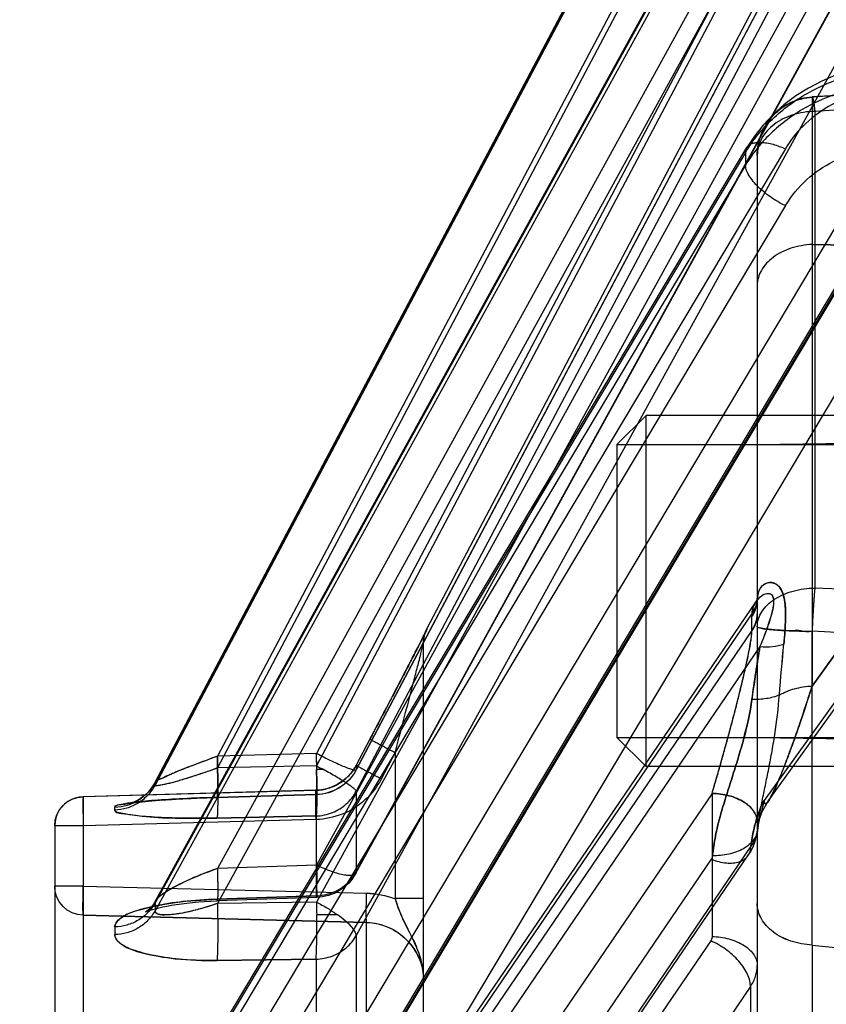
# Model space of a CAD drawing. Header units: millimetres. Extents: x 178516 to 426772, y -178579 to -115871.
# Tile 206 of 256: x 317305 to 317319, y -131694 to -131677. Entities that reach past the tile are written whole.
import ezdxf
from ezdxf import colors
from ezdxf.entities.mleader import LeaderData, LeaderLine
from ezdxf.math import Vec2, Vec3

# ---------------------------------------------------------------- set-up
doc = ezdxf.new("R2010")
doc.units = ezdxf.units.MM
doc.header["$MEASUREMENT"] = 0
doc.layers.get('0').update_dxf_attribs({"color": 252, "lineweight": 5})
doc.layers.add('EC-MTR_250-0_7OBJ', color=7, linetype='Continuous')
doc.layers.add('HEX_HEAD_SCR_M6X16OBJ', color=7, linetype='Continuous')
doc.layers.add('IS_centrale', color=7, linetype='Continuous', lineweight=13)
doc.layers.add('IS_opisy', color=7, linetype='Continuous', lineweight=35)
doc.styles.add('WE11', font='simplex.shx', dxfattribs={"width": 0.7})

# ---------------------------------------------------------------- blocks, each defined once
blk = doc.blocks.new('VVS030s_FLX1_250_0.38kW_2.00x2v2_t')
at = {"layer": 'EC-MTR_250-0_7OBJ', "color": 7, "linetype": 'Continuous'}
for p, q in [((212.273, 266.118), (212.273, 213.783)), ((205.973, 211.136), (205.973, 262.953)), ((206.46, 210.636), (206.46, 262.974)), ((217.858, 213.876), (211.124, 223.77)), ((217.201, 210.579), (208.751, 222.991)), ((217.178, 213.099), (210.444, 222.995)), ((217.881, 207.798), (207.686, 222.772)), ((217.884, 207.502), (207.686, 222.479)), ((207.756, 222.282), (217.959, 207.297)), ((218.018, 208.072), (208.751, 221.683)), ((217.186, 211.706), (210.444, 221.614)), ((211.077, 221.545), (217.82, 211.637)), ((217.866, 211.482), (211.124, 221.391)), ((218.91, 213.17), (218.911, 220.712)), ((217.858, 213.876), (217.858, 220.633)), ((211.3, 217.664), (211.3, 212.783)), ((221.424, 200.207), (211.124, 217.473)), ((217.973, 207.51), (217.973, 217.539)), ((217.773, 199.848), (207.686, 216.75)), ((218.453, 200.54), (208.751, 216.797)), ((220.744, 199.519), (210.444, 216.787)), ((217.773, 199.63), (207.686, 216.532)), ((207.717, 216.433), (217.794, 199.549)), ((210.437, 213.411), (210.437, 216.089)), ((218.453, 199.569), (208.751, 215.825)), ((220.744, 198.493), (210.444, 215.761)), ((211.103, 215.781), (221.403, 198.513)), ((221.424, 198.436), (211.124, 215.705)), ((211.124, 213.007), (211.124, 215.705)), ((212.273, 213.783), (212.273, 212.378)), ((208.744, 213.435), (210.437, 213.411)), ((210.437, 213.411), (208.744, 213.435)), ((218.91, 213.17), (221.036, 213.392)), ((221.424, 194.271), (211.124, 213.007)), ((217.201, 210.579), (217.201, 213.026)), ((206.46, 212.662), (211.3, 212.783)), ((211.3, 212.783), (206.46, 212.662)), ((207.543, 212.598), (207.567, 212.588)), ((210.802, 212.654), (210.448, 212.654)), ((207.567, 212.588), (207.601, 212.576)), ((207.627, 212.516), (207.595, 212.55)), ((207.601, 212.577), (207.644, 212.563)), ((207.662, 212.471), (207.627, 212.516)), ((207.696, 212.415), (207.662, 212.471)), ((217.773, 194.246), (207.686, 212.585)), ((217.773, 194.111), (207.686, 212.451)), ((218.453, 194.82), (208.751, 212.46)), ((210.444, 212.436), (208.751, 212.46)), ((220.744, 193.699), (210.444, 212.436)), ((206.46, 212.162), (211.3, 212.284)), ((207.696, 212.416), (217.78, 194.083)), ((208.64, 212.42), (208.75, 212.415)), ((210.437, 212.331), (208.744, 212.388)), ((208.744, 212.388), (210.437, 212.331)), ((210.443, 212.357), (208.75, 212.415)), ((210.437, 210.966), (210.437, 212.331)), ((212.273, 212.378), (211.787, 212.378)), ((211.787, 209.887), (211.787, 212.378)), ((212.273, 212.378), (212.273, 208)), ((206.46, 212.162), (205.973, 212.162)), ((211.117, 211.943), (221.417, 193.207)), ((218.453, 194.222), (208.751, 211.861)), ((210.444, 211.804), (208.751, 211.861)), ((220.744, 193.067), (210.444, 211.804)), ((221.424, 193.181), (211.124, 211.918)), ((211.124, 210.542), (211.124, 211.918)), ((206.46, 211.136), (205.973, 211.136)), ((210.437, 211.027), (206.46, 211.136)), ((217.988, 211.125), (218.007, 211.039)), ((208.744, 211.002), (210.437, 210.966)), ((210.437, 210.966), (208.744, 211.002)), ((218.007, 211.04), (218.035, 210.953)), ((218.034, 210.954), (218.07, 210.869)), ((207.293, 210.746), (207.324, 210.741)), ((218.112, 210.79), (218.16, 210.715)), ((210.437, 210.528), (206.46, 210.636)), ((210.436, 210.527), (206.46, 210.636)), ((207.318, 210.742), (207.354, 210.736)), ((207.349, 210.737), (207.39, 210.732)), ((207.385, 210.732), (207.429, 210.727)), ((207.426, 210.727), (207.472, 210.722)), ((207.472, 210.722), (207.522, 210.717)), ((207.52, 210.717), (207.576, 210.712)), ((207.57, 210.712), (207.634, 210.707)), ((207.624, 210.708), (207.695, 210.702)), ((207.682, 210.703), (207.76, 210.697)), ((207.742, 210.698), (207.828, 210.692)), ((207.805, 210.694), (207.939, 210.685)), ((207.899, 210.688), (208.049, 210.679)), ((208.011, 210.681), (208.16, 210.673)), ((208.128, 210.674), (208.294, 210.667)), ((208.238, 210.669), (208.4, 210.662)), ((208.381, 210.663), (208.57, 210.656)), ((208.56, 210.656), (208.746, 210.65)), ((210.437, 210.601), (208.744, 210.649)), ((208.744, 210.649), (210.437, 210.601)), ((210.438, 210.602), (208.746, 210.65)), ((210.437, 210.528), (210.437, 210.601)), ((221.858, 205.448), (218.089, 210.704)), ((218.161, 210.714), (221.786, 205.662)), ((217.773, 191.367), (207.686, 210.439)), ((210.53, 210.519), (210.436, 210.527)), ((210.622, 210.5), (210.528, 210.519)), ((210.711, 210.47), (210.62, 210.5)), ((210.796, 210.429), (210.71, 210.47)), ((210.877, 210.379), (210.796, 210.43)), ((221.424, 191.057), (211.124, 210.542)), ((217.773, 191.321), (207.686, 210.394)), ((207.687, 210.39), (217.773, 191.318)), ((210.951, 210.32), (210.876, 210.38)), ((211.018, 210.252), (210.95, 210.321)), ((211.075, 210.178), (211.017, 210.254)), ((211.553, 210.331), (211.553, 210.332)), ((211.553, 210.332), (211.553, 210.331)), ((211.553, 210.331), (211.787, 209.887)), ((218.453, 191.801), (208.751, 210.146)), ((210.444, 210.109), (208.751, 210.146)), ((220.744, 190.624), (210.444, 210.109)), ((210.562, 210.173), (210.445, 210.173)), ((211.124, 210.099), (211.075, 210.18)), ((221.424, 190.689), (211.124, 210.175)), ((211.124, 210.099), (211.124, 210.175)), ((211.357, 209.655), (211.124, 210.099)), ((211.357, 209.655), (211.124, 210.099)), ((211.357, 209.655), (211.124, 210.099)), ((218.453, 191.599), (208.751, 209.944)), ((210.444, 209.896), (208.751, 209.944)), ((220.744, 190.41), (210.444, 209.896)), ((217.973, 209.623), (225.973, 209.762)), ((211.563, 209.263), (211.357, 209.655)), ((211.755, 208.894), (211.528, 209.33)), ((211.958, 208.505), (211.74, 208.923)), ((218.91, 201.203), (218.911, 208.746)), ((218.911, 208.746), (221.036, 205.785)), ((221.036, 205.785), (218.911, 208.746)), ((212.114, 208.204), (211.945, 208.529)), ((212.236, 207.966), (212.114, 208.204)), ((212.286, 207.868), (212.228, 207.981)), ((221.037, 207.914), (218.91, 207.81)), ((212.304, 207.833), (212.281, 207.878)), ((212.313, 207.815), (212.304, 207.833)), ((212.316, 207.807), (212.313, 207.815)), ((212.317, 207.805), (212.316, 207.807)), ((212.331, 207.777), (212.331, 207.767)), ((212.331, 207.767), (221.858, 189.665)), ((217.881, 207.798), (217.881, 207.561)), ((217.973, 207.273), (217.973, 207.51)), ((217.967, 207.283), (217.959, 207.298)), ((217.973, 199.682), (217.973, 207.273)), ((217.974, 207.269), (217.974, 207.266)), ((221.084, 207.164), (218.956, 207.072)), ((218.956, 198.93), (218.956, 207.072)), ((217.973, 204.623), (225.973, 204.483)), ((218.91, 201.203), (221.036, 201.238)), ((221.036, 201.238), (218.91, 201.203)), ((217.773, 199.63), (217.773, 199.848)), ((217.924, 199.351), (217.794, 199.549)), ((221.084, 198.8), (218.956, 198.93)), ((221.037, 198.56), (218.91, 198.687)), ((221.041, 198.555), (218.913, 198.684))]:
    blk.add_line(p, q, dxfattribs=at)
for points in [[(207.567, 212.576), (207.545, 212.593), (207.531, 212.602), (207.525, 212.606), (207.529, 212.604), (207.543, 212.598)], [(207.595, 212.55), (207.567, 212.576), (207.545, 212.593)], [(207.643, 212.563), (207.694, 212.549), (207.753, 212.534), (207.818, 212.519)], [(207.753, 212.534), (207.818, 212.519), (207.89, 212.505), (207.967, 212.491), (208.05, 212.478), (208.138, 212.465), (208.231, 212.454)], [(207.89, 212.505), (207.967, 212.491), (208.05, 212.478), (208.138, 212.465), (208.231, 212.453)], [(208.231, 212.454), (208.328, 212.443), (208.429, 212.434), (208.533, 212.426)], [(208.327, 212.443), (208.428, 212.434), (208.533, 212.426), (208.64, 212.42), (208.75, 212.415)], [(217.82, 211.637), (217.861, 211.572), (217.896, 211.503), (217.925, 211.431), (217.949, 211.358), (217.966, 211.282), (217.977, 211.206)], [(206.46, 210.636), (206.39, 210.643), (206.322, 210.659), (206.257, 210.685), (206.196, 210.72), (206.141, 210.762), (206.092, 210.813), (206.05, 210.869), (206.017, 210.931), (205.993, 210.996), (205.978, 211.065), (205.973, 211.135)], [(217.977, 211.206), (217.98, 211.179), (217.984, 211.152), (217.988, 211.126)], [(207.652, 210.449), (207.614, 210.504), (207.573, 210.552), (207.529, 210.596), (207.485, 210.634), (207.44, 210.667), (207.397, 210.694), (207.358, 210.715), (207.324, 210.73), (207.297, 210.741), (207.278, 210.747), (207.267, 210.751), (207.264, 210.751)], [(207.687, 210.39), (207.65, 210.452), (207.61, 210.508), (207.567, 210.558), (207.522, 210.602), (207.476, 210.641), (207.43, 210.674), (207.385, 210.7), (207.346, 210.72), (207.313, 210.735), (207.288, 210.744), (207.272, 210.749), (207.264, 210.751)], [(207.264, 210.751), (207.268, 210.75), (207.281, 210.748), (207.299, 210.745)], [(207.266, 210.751), (207.275, 210.749), (207.293, 210.746)], [(218.069, 210.87), (218.112, 210.79), (218.16, 210.715)], [(211.123, 210.177), (221.502, 190.544), (221.577, 190.402), (221.651, 190.266), (221.721, 190.137)], [(212.273, 208.009), (212.274, 207.986), (212.276, 207.963), (212.278, 207.941), (212.282, 207.92), (212.286, 207.9)], [(212.274, 207.986), (212.276, 207.963), (212.278, 207.941), (212.282, 207.92), (212.286, 207.9), (212.29, 207.88), (212.296, 207.862), (212.301, 207.845), (212.307, 207.83), (212.311, 207.819), (212.314, 207.812), (212.316, 207.807), (212.317, 207.805)], [(217.974, 207.268), (217.972, 207.272), (217.967, 207.283)], [(217.974, 207.266), (217.974, 207.268), (217.972, 207.273)], [(219.556, 198.23), (219.312, 198.312), (219.074, 198.412), (218.847, 198.531), (218.631, 198.667), (218.429, 198.819), (218.242, 198.984), (218.073, 199.163), (217.924, 199.351)]]:
    blk.add_lwpolyline(points, dxfattribs=at)
for centre, radius, start, end in [((211.274, 213.782), 0.999, 271.4465, 0.0596), ((198.455, 212.927), 8.544, 359.5569, 0.4431), ((198.573, 212.927), 8.426, 359.5507, 0.4493), ((206.473, 212.162), 0.5, 91.4745, 179.9763), ((191.173, 212.921), 19.276, 358.5589, 359.207), ((198.889, 212.518), 8.797, 359.5633, 0.4367), ((199.011, 212.518), 8.675, 359.5572, 0.4428), ((210.416, 211.558), 0.8, 28.8004, 88.0637), ((211.261, 213.789), 1.505, 271.4881, 290.4523), ((211.269, 213.747), 1.463, 271.214, 290.7264), ((206.473, 211.136), 0.5, 180.0228, 268.5246), ((206.979, 210.019), 0.801, 27.9292, 88.5468), ((210.416, 209.801), 0.8, 27.8385, 88.5281), ((210.416, 209.803), 0.8, 27.8625, 88.3877), ((188.713, 210.64), 21.737, 358.6005, 358.7685), ((188.735, 210.64), 21.715, 358.6004, 358.7686), ((206.171, 218.204), 9.153, 297.8266, 298.6695), ((206.199, 218.151), 9.093, 297.8238, 298.6723), ((247.226, 212.974), 29.616, 187.7632, 189.5266), ((268.3, 212.829), 50.103, 184.5001, 185.4989), ((267.048, 212.719), 48.847, 184.4867, 185.5111), ((212.773, 208.009), 0.5, 180.0002, 207.7626), ((212.773, 208), 0.5, 180, 207.7585), ((218.973, 199.682), 1, 180, 266.5396)]:
    blk.add_arc(centre, radius, start, end, dxfattribs=at)
for points, knots in [([(211.3, 212.783), (211.365, 212.785), (211.495, 212.802), (211.739, 212.884), (212.004, 213.071), (212.184, 213.341), (212.26, 213.587), (212.273, 213.717), (212.273, 213.783)], [0, 0, 0, 0, 0.128288, 0.253653, 0.499984, 0.74638, 0.871769, 1, 1, 1, 1]), ([(211.787, 212.378), (211.824, 212.492), (211.906, 212.719), (212.08, 213.042), (212.231, 213.391), (212.273, 213.65), (212.273, 213.783)], [0, 0, 0, 0, 0.240485, 0.481863, 0.733954, 1, 1, 1, 1]), ([(211.787, 212.378), (211.815, 212.48), (211.902, 212.705), (212.07, 213.015), (212.227, 213.376), (212.273, 213.637), (212.273, 213.783)], [0, 0, 0, 0, 0.212448, 0.479574, 0.707047, 1, 1, 1, 1]), ([(217.858, 213.876), (217.857, 213.807), (217.825, 213.695), (217.745, 213.555), (217.658, 213.442), (217.551, 213.336), (217.396, 213.211), (217.267, 213.137), (217.178, 213.099)], [0, 0, 0, 0, 0.192448, 0.313099, 0.446661, 0.588446, 0.732077, 1, 1, 1, 1]), ([(217.858, 213.876), (217.895, 213.823), (217.953, 213.709), (217.973, 213.583), (217.973, 213.522)], [0, 0, 0, 0, 0.511133, 1, 1, 1, 1]), ([(208.744, 213.435), (208.55, 213.437), (208.192, 213.427), (207.707, 213.368), (207.337, 213.271), (207.094, 213.167), (206.998, 213.044), (206.999, 212.993)], [0, 0, 0, 0, 0.310142, 0.574332, 0.780775, 0.918845, 1, 1, 1, 1]), ([(206.999, 212.993), (206.998, 213.06), (207.166, 213.219), (207.524, 213.326), (208.079, 213.425), (208.507, 213.436), (208.744, 213.435)], [0, 0, 0, 0, 0.107374, 0.312324, 0.619005, 1, 1, 1, 1]), ([(208.751, 212.46), (208.753, 212.556), (208.757, 212.753), (208.758, 213.03), (208.755, 213.24), (208.749, 213.368), (208.746, 213.416), (208.744, 213.435)], [0, 0, 0, 0, 0.296744, 0.604517, 0.854002, 0.940746, 1, 1, 1, 1]), ([(217.201, 213.026), (217.298, 213.028), (217.444, 213.047), (217.625, 213.109), (217.748, 213.171), (217.848, 213.249), (217.921, 213.336), (217.964, 213.429), (217.973, 213.492), (217.973, 213.522)], [0, 0, 0, 0, 0.28888, 0.434509, 0.572844, 0.699072, 0.811505, 0.910593, 1, 1, 1, 1]), ([(210.437, 213.411), (210.53, 213.409), (210.717, 213.373), (210.96, 213.231), (211.08, 213.086), (211.124, 213.007)], [0, 0, 0, 0, 0.338555, 0.67224, 1, 1, 1, 1]), ([(210.437, 213.411), (210.438, 213.398), (210.44, 213.37), (210.443, 213.326), (210.445, 213.279), (210.446, 213.231), (210.447, 213.182), (210.448, 213.135), (210.449, 213.09), (210.449, 213.046), (210.45, 213.005), (210.45, 212.966), (210.45, 212.93), (210.45, 212.897), (210.45, 212.867), (210.45, 212.838), (210.449, 212.807), (210.449, 212.775), (210.449, 212.743), (210.449, 212.711), (210.448, 212.682), (210.448, 212.663), (210.448, 212.654)], [0, 0, 0, 0, 0.051452, 0.110629, 0.17382, 0.23845, 0.30272, 0.365415, 0.425762, 0.483266, 0.537565, 0.588687, 0.636618, 0.68019, 0.719436, 0.757194, 0.796401, 0.839355, 0.88423, 0.925743, 0.963704, 1, 1, 1, 1]), ([(217.201, 213.026), (217.201, 213.032), (217.199, 213.058), (217.189, 213.083), (217.178, 213.099)], [0, 0, 0, 0, 0.245755, 1, 1, 1, 1]), ([(218.91, 213.17), (218.787, 213.164), (218.551, 213.123), (218.244, 212.971), (218.029, 212.743), (217.973, 212.55), (217.973, 212.46)], [0, 0, 0, 0, 0.287493, 0.553393, 0.788503, 1, 1, 1, 1]), ([(218.91, 213.17), (218.787, 213.164), (218.551, 213.122), (218.244, 212.97), (218.029, 212.743), (217.973, 212.55), (217.973, 212.46)], [0, 0, 0, 0, 0.288275, 0.553629, 0.788209, 1, 1, 1, 1]), ([(218.91, 213.17), (218.91, 213.009), (218.91, 212.631), (218.91, 211.973), (218.911, 211.321), (218.91, 210.692), (218.91, 210.07), (218.91, 209.307), (218.91, 208.527), (218.91, 208.02), (218.91, 207.81)], [0, 0, 0, 0, 0.090136, 0.211136, 0.368587, 0.455114, 0.563387, 0.716248, 0.882561, 1, 1, 1, 1]), ([(207.686, 212.585), (207.653, 212.644), (207.57, 212.756), (207.404, 212.887), (207.208, 212.97), (207.068, 212.991), (206.999, 212.993)], [0, 0, 0, 0, 0.241678, 0.495088, 0.751224, 1, 1, 1, 1]), ([(211.124, 213.007), (211.123, 212.996), (211.117, 212.972), (211.091, 212.918), (211.03, 212.843), (210.929, 212.749), (210.848, 212.687), (210.802, 212.654)], [0, 0, 0, 0, 0.066485, 0.14924, 0.368084, 0.65605, 1, 1, 1, 1]), ([(208.744, 212.388), (208.55, 212.395), (208.191, 212.419), (207.707, 212.489), (207.338, 212.589), (207.096, 212.69), (206.998, 212.811), (206.999, 212.861)], [0, 0, 0, 0, 0.310831, 0.575922, 0.782799, 0.920423, 1, 1, 1, 1]), ([(206.999, 212.861), (206.998, 212.795), (207.168, 212.64), (207.524, 212.533), (208.079, 212.425), (208.506, 212.397), (208.744, 212.388)], [0, 0, 0, 0, 0.105602, 0.310447, 0.618095, 1, 1, 1, 1]), ([(207.686, 212.451), (207.653, 212.51), (207.57, 212.623), (207.405, 212.754), (207.209, 212.838), (207.068, 212.859), (206.999, 212.861)], [0, 0, 0, 0, 0.241929, 0.495433, 0.751472, 1, 1, 1, 1]), ([(211.3, 212.783), (211.299, 212.782), (211.298, 212.778), (211.297, 212.771), (211.297, 212.758), (211.296, 212.741), (211.295, 212.72), (211.295, 212.682), (211.294, 212.626), (211.295, 212.549), (211.296, 212.463), (211.298, 212.374), (211.299, 212.314), (211.3, 212.284)], [0, 0, 0, 0, 0.007663, 0.023438, 0.047916, 0.081599, 0.124794, 0.177091, 0.306631, 0.46434, 0.63977, 0.821647, 1, 1, 1, 1]), ([(206.46, 212.662), (206.46, 212.66), (206.459, 212.656), (206.458, 212.647), (206.457, 212.634), (206.457, 212.616), (206.456, 212.595), (206.455, 212.558), (206.455, 212.504), (206.456, 212.43), (206.457, 212.346), (206.458, 212.256), (206.46, 212.194), (206.46, 212.162)], [0, 0, 0, 0, 0.008834, 0.026525, 0.052998, 0.088081, 0.131532, 0.182902, 0.307385, 0.457185, 0.626707, 0.809883, 1, 1, 1, 1]), ([(208.751, 212.46), (208.641, 212.5), (208.432, 212.562), (208.145, 212.633), (207.915, 212.656), (207.764, 212.665), (207.686, 212.611), (207.686, 212.585)], [0, 0, 0, 0, 0.315474, 0.585424, 0.797028, 0.932129, 1, 1, 1, 1]), ([(208.751, 212.46), (208.664, 212.491), (208.499, 212.542), (208.266, 212.602), (208.068, 212.642), (207.91, 212.659), (207.798, 212.655), (207.719, 212.643), (207.688, 212.606), (207.686, 212.585)], [0, 0, 0, 0, 0.2478, 0.462856, 0.645404, 0.79004, 0.889112, 0.944936, 1, 1, 1, 1]), ([(210.444, 212.436), (210.507, 212.469), (210.629, 212.537), (210.747, 212.614), (210.802, 212.654)], [0, 0, 0, 0, 0.510632, 1, 1, 1, 1]), ([(207.686, 212.451), (207.686, 212.448), (207.687, 212.44), (207.69, 212.428), (207.694, 212.42), (207.696, 212.416)], [0, 0, 0, 0, 0.303334, 0.632644, 1, 1, 1, 1]), ([(208.751, 211.861), (208.636, 211.907), (208.402, 211.993), (208.084, 212.139), (207.847, 212.274), (207.721, 212.37), (207.696, 212.416)], [0, 0, 0, 0, 0.308999, 0.622619, 0.868547, 1, 1, 1, 1]), ([(208.751, 211.861), (208.659, 211.896), (208.483, 211.962), (208.244, 212.065), (208.036, 212.168), (207.878, 212.256), (207.765, 212.338), (207.712, 212.387), (207.696, 212.416)], [0, 0, 0, 0, 0.245267, 0.469856, 0.648414, 0.824479, 0.917686, 1, 1, 1, 1]), ([(208.751, 211.861), (208.752, 211.905), (208.754, 211.99), (208.756, 212.095), (208.757, 212.173), (208.757, 212.226), (208.757, 212.274), (208.757, 212.315), (208.756, 212.35), (208.755, 212.377), (208.754, 212.394), (208.753, 212.405), (208.752, 212.41), (208.752, 212.413), (208.751, 212.415), (208.749, 212.414), (208.748, 212.412), (208.747, 212.408), (208.746, 212.4), (208.745, 212.393), (208.744, 212.388)], [0, 0, 0, 0, 0.224566, 0.439089, 0.538233, 0.629747, 0.712012, 0.783406, 0.842555, 0.889038, 0.922689, 0.93466, 0.943383, 0.948914, 0.951586, 0.953488, 0.957677, 0.964502, 0.973906, 1, 1, 1, 1]), ([(208.75, 212.415), (208.749, 212.415), (208.748, 212.412), (208.747, 212.407), (208.745, 212.398), (208.745, 212.392), (208.744, 212.388)], [0, 0, 0, 0, 0.08185, 0.277576, 0.586197, 1, 1, 1, 1]), ([(208.751, 211.861), (208.752, 211.897), (208.754, 211.968), (208.756, 212.07), (208.757, 212.166), (208.757, 212.239), (208.757, 212.291), (208.757, 212.323), (208.756, 212.351), (208.755, 212.373), (208.755, 212.391), (208.753, 212.404), (208.752, 212.41), (208.751, 212.415), (208.75, 212.415)], [0, 0, 0, 0, 0.193409, 0.381581, 0.556667, 0.710501, 0.776955, 0.835507, 0.885629, 0.926795, 0.958609, 0.981174, 0.994764, 1, 1, 1, 1]), ([(210.437, 212.331), (210.438, 212.338), (210.46, 212.385), (210.441, 212.178), (210.454, 212.067), (210.446, 211.891), (210.444, 211.804)], [0, 0, 0, 0, 0.039438, 0.202601, 0.539411, 1, 1, 1, 1]), ([(210.444, 211.804), (210.446, 211.892), (210.454, 212.067), (210.441, 212.178), (210.46, 212.385), (210.438, 212.338), (210.437, 212.331)], [0, 0, 0, 0, 0.460634, 0.79748, 0.96053, 1, 1, 1, 1]), ([(210.437, 212.331), (210.53, 212.328), (210.718, 212.291), (210.961, 212.146), (211.08, 211.999), (211.124, 211.918)], [0, 0, 0, 0, 0.336677, 0.670125, 1, 1, 1, 1]), ([(211.124, 211.918), (211.123, 211.925), (211.121, 211.938), (211.105, 211.962), (211.075, 211.976), (211.039, 211.982), (210.989, 211.984), (210.915, 211.976), (210.814, 211.952), (210.698, 211.915), (210.573, 211.865), (210.487, 211.825), (210.444, 211.804)], [0, 0, 0, 0, 0.027267, 0.053528, 0.11449, 0.153811, 0.20004, 0.313742, 0.454859, 0.619691, 0.803399, 1, 1, 1, 1]), ([(217.186, 211.706), (217.27, 211.737), (217.396, 211.77), (217.559, 211.772), (217.663, 211.753), (217.75, 211.712), (217.816, 211.651), (217.857, 211.571), (217.866, 211.512), (217.866, 211.482)], [0, 0, 0, 0, 0.316559, 0.454796, 0.57831, 0.688863, 0.791215, 0.892437, 1, 1, 1, 1]), ([(217.209, 211.644), (217.208, 211.651), (217.206, 211.665), (217.198, 211.686), (217.191, 211.699), (217.186, 211.706)], [0, 0, 0, 0, 0.325292, 0.655528, 1, 1, 1, 1]), ([(217.978, 211.199), (217.975, 211.229), (217.96, 211.291), (217.911, 211.379), (217.836, 211.46), (217.736, 211.53), (217.617, 211.584), (217.441, 211.635), (217.301, 211.646), (217.209, 211.644)], [0, 0, 0, 0, 0.092897, 0.194682, 0.308283, 0.434039, 0.570564, 0.713868, 1, 1, 1, 1]), ([(217.21, 211.644), (217.22, 211.531), (217.255, 211.305), (217.337, 210.971), (217.421, 210.695), (217.491, 210.474), (217.544, 210.308), (217.596, 210.142), (217.664, 209.921), (217.775, 209.535), (217.851, 209.199), (217.882, 208.974)], [0, 0, 0, 0, 0.123269, 0.247997, 0.374002, 0.437214, 0.500375, 0.563468, 0.626514, 0.752143, 1, 1, 1, 1]), ([(217.882, 208.974), (217.851, 209.199), (217.776, 209.536), (217.664, 209.921), (217.596, 210.142), (217.544, 210.308), (217.492, 210.474), (217.421, 210.695), (217.337, 210.971), (217.255, 211.305), (217.22, 211.531), (217.211, 211.644)], [0, 0, 0, 0, 0.247976, 0.373525, 0.436539, 0.49962, 0.562784, 0.625997, 0.752005, 0.876734, 1, 1, 1, 1]), ([(217.866, 211.482), (217.871, 211.434), (217.883, 211.341), (217.911, 211.204), (217.945, 211.069), (217.986, 210.938), (218.033, 210.816), (218.069, 210.739), (218.089, 210.704)], [0, 0, 0, 0, 0.176026, 0.346387, 0.515681, 0.688117, 0.852552, 1, 1, 1, 1]), ([(218.089, 210.704), (218.059, 210.76), (218.005, 210.881), (217.943, 211.074), (217.893, 211.276), (217.873, 211.414), (217.866, 211.482)], [0, 0, 0, 0, 0.232335, 0.487583, 0.747272, 1, 1, 1, 1]), ([(217.978, 211.199), (217.975, 211.232), (217.962, 211.299), (217.924, 211.395), (217.887, 211.454), (217.866, 211.482)], [0, 0, 0, 0, 0.3245, 0.657171, 1, 1, 1, 1]), ([(206.46, 210.636), (206.459, 210.634), (206.457, 210.646), (206.457, 210.653), (206.456, 210.67), (206.455, 210.69), (206.455, 210.726), (206.455, 210.78), (206.455, 210.856), (206.456, 210.942), (206.458, 211.037), (206.459, 211.102), (206.46, 211.136)], [0, 0, 0, 0, 0.013345, 0.034604, 0.065566, 0.106029, 0.155518, 0.279407, 0.432477, 0.608377, 0.800149, 1, 1, 1, 1]), ([(206.46, 210.636), (206.459, 210.634), (206.457, 210.646), (206.457, 210.653), (206.456, 210.67), (206.455, 210.69), (206.455, 210.726), (206.455, 210.78), (206.455, 210.856), (206.456, 210.942), (206.458, 211.037), (206.459, 211.102), (206.46, 211.136)], [0, 0, 0, 0, 0.013345, 0.034604, 0.065566, 0.106029, 0.155518, 0.279407, 0.432477, 0.608377, 0.800149, 1, 1, 1, 1]), ([(217.978, 211.2), (217.984, 211.128), (218.005, 210.975), (218.051, 210.735), (218.096, 210.52), (218.134, 210.337), (218.164, 210.192), (218.192, 210.042), (218.23, 209.836), (218.294, 209.455), (218.334, 209.124), (218.351, 208.898)], [0, 0, 0, 0, 0.092845, 0.197989, 0.313919, 0.375394, 0.438919, 0.504211, 0.571064, 0.709071, 1, 1, 1, 1]), ([(218.089, 210.704), (218.083, 210.735), (218.073, 210.795), (218.042, 210.895), (218.014, 211), (217.991, 211.106), (217.981, 211.17), (217.978, 211.199)], [0, 0, 0, 0, 0.183009, 0.361169, 0.616542, 0.825048, 1, 1, 1, 1]), ([(206.999, 210.864), (206.997, 210.907), (207.234, 210.933), (207.51, 210.986), (208.093, 211.006), (208.507, 211.007), (208.744, 211.002)], [0, 0, 0, 0, 0.073198, 0.275894, 0.596451, 1, 1, 1, 1]), ([(208.744, 211.002), (208.551, 211.006), (208.191, 211.008), (207.718, 210.991), (207.332, 210.962), (207.143, 210.926), (206.998, 210.893), (206.999, 210.864)], [0, 0, 0, 0, 0.329076, 0.607277, 0.81956, 0.950434, 1, 1, 1, 1]), ([(208.751, 210.146), (208.753, 210.242), (208.756, 210.386), (208.757, 210.575), (208.757, 210.705), (208.756, 210.816), (208.753, 210.903), (208.75, 210.958), (208.747, 210.988), (208.745, 210.998), (208.744, 211.002)], [0, 0, 0, 0, 0.337364, 0.50582, 0.660775, 0.792373, 0.894482, 0.963221, 0.985426, 1, 1, 1, 1]), ([(210.437, 211.027), (210.436, 210.996), (210.434, 210.934), (210.432, 210.841), (210.431, 210.752), (210.431, 210.683), (210.431, 210.634), (210.431, 210.604), (210.432, 210.579), (210.432, 210.56), (210.433, 210.543), (210.434, 210.537), (210.436, 210.526), (210.437, 210.528)], [0, 0, 0, 0, 0.185674, 0.375445, 0.557855, 0.719771, 0.788995, 0.849117, 0.899543, 0.939684, 0.969169, 0.988495, 1, 1, 1, 1]), ([(210.437, 210.528), (210.436, 210.526), (210.434, 210.537), (210.433, 210.543), (210.432, 210.56), (210.432, 210.579), (210.431, 210.604), (210.431, 210.634), (210.431, 210.683), (210.431, 210.752), (210.432, 210.841), (210.434, 210.934), (210.436, 210.996), (210.437, 211.027)], [0, 0, 0, 0, 0.011499, 0.030819, 0.060293, 0.10042, 0.150831, 0.210936, 0.280145, 0.44204, 0.624451, 0.814257, 1, 1, 1, 1]), ([(211.553, 210.332), (211.48, 210.466), (211.291, 210.713), (210.894, 210.96), (210.589, 211.021), (210.436, 211.027)], [0, 0, 0, 0, 0.333329, 0.665503, 1, 1, 1, 1]), ([(210.445, 210.173), (210.445, 210.182), (210.446, 210.202), (210.446, 210.233), (210.447, 210.264), (210.447, 210.296), (210.448, 210.327), (210.448, 210.356), (210.449, 210.384), (210.449, 210.413), (210.449, 210.443), (210.449, 210.476), (210.45, 210.511), (210.45, 210.549), (210.45, 210.59), (210.45, 210.632), (210.449, 210.677), (210.449, 210.723), (210.448, 210.771), (210.447, 210.818), (210.445, 210.863), (210.444, 210.904), (210.441, 210.938), (210.439, 210.958), (210.437, 210.966)], [0, 0, 0, 0, 0.035978, 0.074471, 0.115149, 0.156194, 0.194551, 0.230545, 0.265789, 0.301701, 0.339606, 0.380712, 0.425522, 0.47354, 0.524557, 0.578508, 0.635075, 0.693727, 0.753632, 0.813506, 0.871449, 0.924703, 0.969363, 1, 1, 1, 1]), ([(210.437, 210.966), (210.439, 210.958), (210.441, 210.938), (210.444, 210.903), (210.446, 210.861), (210.447, 210.815), (210.448, 210.767), (210.449, 210.719), (210.449, 210.672), (210.45, 210.626), (210.45, 210.582), (210.45, 210.54), (210.45, 210.501), (210.449, 210.465), (210.449, 210.431), (210.449, 210.4), (210.448, 210.371), (210.448, 210.343), (210.448, 210.315), (210.447, 210.285), (210.447, 210.254), (210.446, 210.224), (210.446, 210.197), (210.445, 210.18), (210.445, 210.173)], [0, 0, 0, 0, 0.03101, 0.076376, 0.130585, 0.18967, 0.250807, 0.312052, 0.372086, 0.430039, 0.485371, 0.53776, 0.587001, 0.632978, 0.675485, 0.714185, 0.749841, 0.784882, 0.821023, 0.858317, 0.896835, 0.936393, 0.972225, 1, 1, 1, 1]), ([(210.437, 210.966), (210.532, 210.963), (210.721, 210.924), (210.963, 210.773), (211.08, 210.624), (211.124, 210.542)], [0, 0, 0, 0, 0.340686, 0.669499, 1, 1, 1, 1]), ([(217.201, 210.579), (217.298, 210.581), (217.445, 210.601), (217.627, 210.663), (217.75, 210.726), (217.85, 210.804), (217.922, 210.892), (217.964, 210.983), (217.973, 211.046), (217.973, 211.075)], [0, 0, 0, 0, 0.290228, 0.436472, 0.57528, 0.701801, 0.814394, 0.911876, 1, 1, 1, 1]), ([(217.973, 211.075), (217.973, 211.046), (217.964, 210.984), (217.923, 210.892), (217.851, 210.805), (217.751, 210.726), (217.628, 210.663), (217.445, 210.601), (217.298, 210.581), (217.201, 210.579)], [0, 0, 0, 0, 0.087664, 0.184571, 0.297222, 0.423848, 0.562826, 0.709292, 1, 1, 1, 1]), ([(206.999, 210.819), (206.996, 210.777), (207.237, 210.759), (207.509, 210.701), (208.094, 210.675), (208.507, 210.656), (208.744, 210.649)], [0, 0, 0, 0, 0.072197, 0.274924, 0.595964, 1, 1, 1, 1]), ([(208.744, 210.649), (208.55, 210.654), (208.191, 210.667), (207.719, 210.696), (207.332, 210.726), (207.146, 210.764), (206.998, 210.791), (206.999, 210.819)], [0, 0, 0, 0, 0.329484, 0.60815, 0.820697, 0.951442, 1, 1, 1, 1]), ([(206.999, 210.864), (206.999, 210.86), (206.999, 210.845), (206.999, 210.83), (206.999, 210.819)], [0, 0, 0, 0, 0.258083, 1, 1, 1, 1]), ([(207.686, 210.439), (207.654, 210.5), (207.571, 210.616), (207.405, 210.753), (207.209, 210.84), (207.068, 210.862), (206.999, 210.864)], [0, 0, 0, 0, 0.2451, 0.499414, 0.754055, 1, 1, 1, 1]), ([(218.911, 208.746), (218.885, 208.826), (218.816, 209.04), (218.711, 209.356), (218.603, 209.665), (218.515, 209.908), (218.437, 210.111), (218.368, 210.288), (218.304, 210.438), (218.25, 210.559), (218.195, 210.659), (218.161, 210.723), (218.098, 210.779), (218.09, 210.723), (218.089, 210.704)], [0, 0, 0, 0, 0.112807, 0.301779, 0.446454, 0.552284, 0.647325, 0.738597, 0.807095, 0.864625, 0.91813, 0.954276, 0.974319, 1, 1, 1, 1]), ([(218.089, 210.704), (218.09, 210.723), (218.1, 210.779), (218.162, 210.72), (218.198, 210.655), (218.252, 210.553), (218.308, 210.43), (218.372, 210.278), (218.442, 210.1), (218.519, 209.895), (218.608, 209.652), (218.715, 209.343), (218.818, 209.032), (218.886, 208.823), (218.911, 208.746)], [0, 0, 0, 0, 0.025832, 0.046204, 0.082937, 0.138506, 0.196019, 0.265936, 0.359041, 0.452521, 0.559525, 0.706407, 0.890211, 1, 1, 1, 1]), ([(208.751, 209.944), (208.752, 209.99), (208.754, 210.083), (208.756, 210.219), (208.757, 210.328), (208.757, 210.409), (208.757, 210.463), (208.756, 210.51), (208.755, 210.551), (208.754, 210.585), (208.753, 210.612), (208.751, 210.629), (208.75, 210.64), (208.749, 210.645), (208.748, 210.648), (208.747, 210.65), (208.745, 210.65), (208.744, 210.649), (208.744, 210.649)], [0, 0, 0, 0, 0.195838, 0.391012, 0.574309, 0.657799, 0.733841, 0.801101, 0.858932, 0.906859, 0.944414, 0.971328, 0.980945, 0.988131, 0.99301, 0.995801, 0.997384, 1, 1, 1, 1]), ([(208.744, 210.649), (208.744, 210.649), (208.745, 210.65), (208.747, 210.65), (208.748, 210.648), (208.749, 210.645), (208.75, 210.64), (208.751, 210.629), (208.753, 210.612), (208.754, 210.585), (208.755, 210.551), (208.756, 210.51), (208.757, 210.463), (208.757, 210.409), (208.757, 210.328), (208.756, 210.219), (208.754, 210.083), (208.752, 209.99), (208.751, 209.944)], [0, 0, 0, 0, 0.002616, 0.004199, 0.00699, 0.011869, 0.019055, 0.028672, 0.055586, 0.093141, 0.141068, 0.198899, 0.266159, 0.342201, 0.425691, 0.608988, 0.804162, 1, 1, 1, 1]), ([(210.437, 210.601), (210.443, 210.612), (210.448, 210.499), (210.449, 210.444), (210.45, 210.258), (210.448, 210.085), (210.445, 209.958), (210.444, 209.896)], [0, 0, 0, 0, 0.054205, 0.228694, 0.469245, 0.734983, 1, 1, 1, 1]), ([(210.437, 210.601), (210.44, 210.589), (210.453, 210.531), (210.447, 210.392), (210.451, 210.17), (210.446, 209.994), (210.444, 209.896)], [0, 0, 0, 0, 0.053491, 0.252211, 0.582164, 1, 1, 1, 1]), ([(217.201, 210.579), (217.227, 210.493), (217.276, 210.325), (217.347, 210.082), (217.411, 209.854), (217.47, 209.642), (217.523, 209.444), (217.572, 209.259), (217.616, 209.086), (217.656, 208.925), (217.693, 208.775), (217.726, 208.636), (217.757, 208.506), (217.785, 208.386), (217.809, 208.274), (217.831, 208.171), (217.849, 208.075), (217.863, 207.988), (217.874, 207.912), (217.88, 207.85), (217.882, 207.814), (217.881, 207.798)], [0, 0, 0, 0, 0.0946, 0.182855, 0.265141, 0.341847, 0.413345, 0.479981, 0.542071, 0.599886, 0.653638, 0.703564, 0.749948, 0.792974, 0.832788, 0.869628, 0.903592, 0.934573, 0.961725, 0.983724, 1, 1, 1, 1]), ([(217.201, 210.579), (217.228, 210.491), (217.279, 210.316), (217.352, 210.06), (217.42, 209.815), (217.484, 209.584), (217.542, 209.366), (217.6, 209.145), (217.655, 208.93), (217.704, 208.73), (217.742, 208.568), (217.77, 208.442), (217.797, 208.323), (217.825, 208.189), (217.852, 208.046), (217.874, 207.913), (217.879, 207.835), (217.881, 207.798)], [0, 0, 0, 0, 0.096648, 0.190102, 0.279105, 0.362641, 0.440855, 0.515242, 0.601596, 0.673794, 0.731004, 0.775352, 0.808642, 0.859401, 0.91779, 0.961518, 1, 1, 1, 1]), ([(208.751, 210.146), (208.64, 210.188), (208.429, 210.26), (208.149, 210.349), (207.903, 210.42), (207.794, 210.436), (207.686, 210.457), (207.686, 210.439)], [0, 0, 0, 0, 0.320391, 0.597346, 0.815836, 0.952903, 1, 1, 1, 1]), ([(208.751, 210.146), (208.664, 210.178), (208.498, 210.236), (208.266, 210.312), (208.067, 210.373), (207.911, 210.415), (207.798, 210.439), (207.732, 210.45), (207.693, 210.449), (207.686, 210.439)], [0, 0, 0, 0, 0.251841, 0.472182, 0.660508, 0.810152, 0.911914, 0.966442, 1, 1, 1, 1]), ([(207.686, 210.439), (207.686, 210.435), (207.686, 210.42), (207.686, 210.405), (207.686, 210.394)], [0, 0, 0, 0, 0.25808, 1, 1, 1, 1]), ([(210.437, 210.528), (210.507, 210.526), (210.648, 210.502), (210.842, 210.413), (211.008, 210.278), (211.091, 210.162), (211.124, 210.099)], [0, 0, 0, 0, 0.251024, 0.499833, 0.748738, 1, 1, 1, 1]), ([(211.124, 210.542), (211.123, 210.539), (211.12, 210.532), (211.111, 210.521), (211.097, 210.508), (211.07, 210.485), (211.025, 210.451), (210.958, 210.406), (210.875, 210.353), (210.78, 210.296), (210.674, 210.235), (210.6, 210.194), (210.562, 210.173)], [0, 0, 0, 0, 0.013443, 0.033909, 0.061921, 0.097562, 0.191187, 0.312496, 0.458382, 0.624723, 0.806978, 1, 1, 1, 1]), ([(208.751, 209.944), (208.642, 209.986), (208.436, 210.061), (208.155, 210.173), (207.925, 210.262), (207.783, 210.336), (207.698, 210.368), (207.687, 210.39)], [0, 0, 0, 0, 0.302853, 0.568662, 0.78688, 0.935492, 1, 1, 1, 1]), ([(208.751, 209.944), (208.617, 209.996), (208.371, 210.088), (208.039, 210.211), (207.834, 210.317), (207.704, 210.358), (207.687, 210.39)], [0, 0, 0, 0, 0.373779, 0.685184, 0.90433, 1, 1, 1, 1]), ([(211.124, 210.099), (211.123, 210.099), (211.127, 210.102), (211.13, 210.103), (211.14, 210.109), (211.152, 210.116), (211.169, 210.126), (211.201, 210.143), (211.249, 210.17), (211.317, 210.206), (211.393, 210.247), (211.472, 210.289), (211.526, 210.317), (211.553, 210.332)], [0, 0, 0, 0, 0.002825, 0.014163, 0.034764, 0.065243, 0.106012, 0.156696, 0.285513, 0.445774, 0.626222, 0.814603, 1, 1, 1, 1]), ([(210.444, 209.896), (210.529, 209.94), (210.654, 210.003), (210.815, 210.077), (210.903, 210.115), (210.965, 210.14), (211.004, 210.155), (211.038, 210.166), (211.067, 210.175), (211.09, 210.18), (211.105, 210.182), (211.114, 210.181), (211.119, 210.18), (211.122, 210.178), (211.123, 210.176), (211.124, 210.175)], [0, 0, 0, 0, 0.389956, 0.562648, 0.712249, 0.776648, 0.833396, 0.882059, 0.922225, 0.95359, 0.976196, 0.98437, 0.990677, 0.995571, 1, 1, 1, 1]), ([(211.787, 209.887), (211.76, 209.873), (211.706, 209.845), (211.626, 209.803), (211.55, 209.762), (211.483, 209.726), (211.434, 209.699), (211.403, 209.682), (211.385, 209.672), (211.373, 209.665), (211.363, 209.659), (211.36, 209.657), (211.357, 209.655), (211.357, 209.655)], [0, 0, 0, 0, 0.185447, 0.373892, 0.554402, 0.714702, 0.843519, 0.894187, 0.934929, 0.965315, 0.985857, 0.997169, 1, 1, 1, 1]), ([(211.786, 209.887), (211.835, 209.703), (211.93, 209.34), (212.048, 208.889), (212.127, 208.582), (212.17, 208.416), (212.196, 208.318), (212.215, 208.243), (212.228, 208.191), (212.24, 208.144), (212.251, 208.101), (212.26, 208.066), (212.266, 208.041), (212.27, 208.025), (212.272, 208.018), (212.273, 208.013), (212.273, 208.01), (212.273, 208.009)], [0, 0, 0, 0, 0.294101, 0.581341, 0.719766, 0.785206, 0.846848, 0.876142, 0.903927, 0.929593, 0.952399, 0.971578, 0.98639, 0.991931, 0.996106, 0.998826, 1, 1, 1, 1]), ([(211.357, 209.655), (211.429, 209.517), (211.564, 209.26), (211.753, 208.899), (211.924, 208.571), (212.072, 208.283), (212.2, 208.042), (212.276, 207.879), (212.324, 207.8), (212.331, 207.777)], [0, 0, 0, 0, 0.219997, 0.411596, 0.578711, 0.743967, 0.870476, 0.965112, 1, 1, 1, 1]), ([(212.331, 207.777), (212.331, 207.777), (212.33, 207.78), (212.328, 207.785), (212.324, 207.793), (212.319, 207.803), (212.312, 207.816), (212.302, 207.837), (212.29, 207.861), (212.277, 207.887), (212.261, 207.917), (212.24, 207.958), (212.213, 208.01), (212.175, 208.085), (212.125, 208.183), (212.062, 208.305), (211.996, 208.432), (211.905, 208.608), (211.788, 208.832), (211.598, 209.197), (211.454, 209.471), (211.357, 209.655)], [0, 0, 0, 0, 0.001118, 0.003765, 0.007859, 0.013312, 0.020037, 0.027946, 0.046961, 0.057891, 0.06965, 0.095297, 0.123192, 0.152667, 0.214521, 0.279601, 0.347402, 0.417216, 0.560432, 0.706326, 1, 1, 1, 1]), ([(218.351, 208.898), (218.317, 208.913), (218.245, 208.939), (218.129, 208.964), (218.006, 208.976), (217.923, 208.976), (217.881, 208.974)], [0, 0, 0, 0, 0.231838, 0.479776, 0.738129, 1, 1, 1, 1]), ([(218.018, 208.072), (218.006, 208.143), (217.957, 208.443), (217.913, 208.744), (217.881, 208.974)], [0, 0, 0, 0, 0.237303, 1, 1, 1, 1]), ([(218.351, 208.898), (218.433, 208.852), (218.616, 208.779), (218.81, 208.75), (218.911, 208.746)], [0, 0, 0, 0, 0.479654, 1, 1, 1, 1]), ([(217.884, 207.502), (217.893, 207.43), (217.932, 207.317), (218.034, 207.208), (218.125, 207.154), (218.238, 207.176), (218.259, 207.298), (218.241, 207.421), (218.205, 207.563), (218.154, 207.72), (218.091, 207.892), (218.044, 208.01), (218.018, 208.072)], [0, 0, 0, 0, 0.150058, 0.232515, 0.30513, 0.359427, 0.43829, 0.521746, 0.623108, 0.737495, 0.861535, 1, 1, 1, 1]), ([(217.884, 207.502), (217.892, 207.438), (217.924, 207.336), (218.004, 207.237), (218.077, 207.182), (218.148, 207.153), (218.224, 207.179), (218.252, 207.246), (218.254, 207.324), (218.243, 207.412), (218.223, 207.496), (218.194, 207.596), (218.16, 207.701), (218.116, 207.822), (218.07, 207.943), (218.036, 208.028), (218.018, 208.072)], [0, 0, 0, 0, 0.132332, 0.212432, 0.255318, 0.321037, 0.359739, 0.406063, 0.459385, 0.519858, 0.586723, 0.636287, 0.734352, 0.812626, 0.901569, 1, 1, 1, 1]), ([(218.018, 208.072), (218.089, 208.078), (218.228, 208.076), (218.364, 208.049), (218.427, 208.028)], [0, 0, 0, 0, 0.516539, 1, 1, 1, 1]), ([(218.018, 208.072), (218.09, 208.078), (218.228, 208.076), (218.364, 208.048), (218.427, 208.028)], [0, 0, 0, 0, 0.520142, 1, 1, 1, 1]), ([(217.975, 207.242), (217.979, 207.178), (218.011, 207.057), (218.168, 206.953), (218.349, 207.015), (218.435, 207.207), (218.46, 207.438), (218.454, 207.719), (218.438, 207.917), (218.427, 208.028)], [0, 0, 0, 0, 0.125084, 0.226895, 0.328787, 0.453751, 0.611337, 0.783657, 1, 1, 1, 1]), ([(218.427, 208.028), (218.435, 207.954), (218.447, 207.814), (218.457, 207.614), (218.457, 207.437), (218.442, 207.284), (218.409, 207.157), (218.36, 207.058), (218.287, 206.994), (218.201, 206.97), (218.114, 206.989), (218.04, 207.046), (217.99, 207.135), (217.977, 207.205), (217.975, 207.242)], [0, 0, 0, 0, 0.143887, 0.272709, 0.38687, 0.486508, 0.570322, 0.63941, 0.698371, 0.752281, 0.806672, 0.86493, 0.928579, 1, 1, 1, 1]), ([(217.973, 207.51), (217.973, 207.535), (217.97, 207.585), (217.952, 207.659), (217.923, 207.731), (217.896, 207.776), (217.881, 207.798)], [0, 0, 0, 0, 0.24009, 0.48882, 0.742158, 1, 1, 1, 1]), ([(217.881, 207.798), (217.896, 207.776), (217.923, 207.731), (217.952, 207.658), (217.97, 207.584), (217.973, 207.534), (217.973, 207.51)], [0, 0, 0, 0, 0.258258, 0.512003, 0.761126, 1, 1, 1, 1]), ([(218.91, 207.81), (218.876, 207.822), (218.796, 207.826), (218.682, 207.791), (218.557, 207.807), (218.432, 207.797), (218.306, 207.791), (218.19, 207.781), (218.084, 207.769), (218.024, 207.756), (217.973, 207.743), (217.973, 207.732)], [0, 0, 0, 0, 0.114414, 0.243857, 0.37283, 0.506816, 0.641233, 0.769359, 0.881131, 0.962923, 1, 1, 1, 1]), ([(217.973, 207.732), (217.973, 207.734), (217.978, 207.741), (218, 207.751), (218.05, 207.763), (218.135, 207.775), (218.254, 207.787), (218.4, 207.797), (218.564, 207.804), (218.736, 207.808), (218.852, 207.81), (218.91, 207.81)], [0, 0, 0, 0, 0.008247, 0.022669, 0.076734, 0.168997, 0.296771, 0.454714, 0.632611, 0.816991, 1, 1, 1, 1]), ([(217.973, 207.732), (217.973, 207.643), (218.038, 207.451), (218.271, 207.24), (218.59, 207.106), (218.831, 207.074), (218.956, 207.072)], [0, 0, 0, 0, 0.206826, 0.441419, 0.710216, 1, 1, 1, 1]), ([(218.956, 207.072), (218.954, 207.098), (218.949, 207.149), (218.943, 207.224), (218.938, 207.295), (218.933, 207.362), (218.929, 207.425), (218.926, 207.483), (218.923, 207.536), (218.92, 207.585), (218.918, 207.629), (218.916, 207.67), (218.914, 207.709), (218.913, 207.745), (218.911, 207.779), (218.91, 207.8), (218.91, 207.81)], [0, 0, 0, 0, 0.105588, 0.20738, 0.30404, 0.394972, 0.479946, 0.558722, 0.631118, 0.697054, 0.756486, 0.811736, 0.864721, 0.913385, 0.958715, 1, 1, 1, 1]), ([(217.881, 207.561), (217.901, 207.532), (217.935, 207.472), (217.966, 207.374), (217.973, 207.306), (217.973, 207.273)], [0, 0, 0, 0, 0.342013, 0.673774, 1, 1, 1, 1]), ([(217.884, 207.502), (217.883, 207.509), (217.882, 207.522), (217.882, 207.542), (217.881, 207.555), (217.881, 207.561)], [0, 0, 0, 0, 0.344611, 0.678018, 1, 1, 1, 1]), ([(217.884, 207.502), (217.912, 207.464), (217.958, 207.381), (217.975, 207.287), (217.975, 207.242)], [0, 0, 0, 0, 0.512691, 1, 1, 1, 1]), ([(217.975, 207.242), (217.975, 207.287), (217.958, 207.381), (217.912, 207.464), (217.884, 207.502)], [0, 0, 0, 0, 0.485976, 1, 1, 1, 1]), ([(217.973, 207.273), (217.973, 207.27), (217.974, 207.263), (217.974, 207.252), (217.974, 207.245), (217.975, 207.242)], [0, 0, 0, 0, 0.314142, 0.647565, 1, 1, 1, 1]), ([(218.91, 201.203), (218.787, 201.209), (218.551, 201.25), (218.245, 201.4), (218.029, 201.624), (217.973, 201.815), (217.973, 201.905)], [0, 0, 0, 0, 0.289486, 0.555393, 0.789522, 1, 1, 1, 1]), ([(218.91, 201.203), (218.787, 201.209), (218.551, 201.25), (218.245, 201.4), (218.029, 201.624), (217.973, 201.815), (217.973, 201.905)], [0, 0, 0, 0, 0.288928, 0.555586, 0.790214, 1, 1, 1, 1]), ([(218.91, 198.687), (218.91, 198.717), (218.91, 198.829), (218.911, 199.042), (218.91, 199.306), (218.911, 199.649), (218.91, 200.099), (218.91, 200.644), (218.91, 201.028), (218.91, 201.203)], [0, 0, 0, 0, 0.036081, 0.132984, 0.254506, 0.350242, 0.541633, 0.791045, 1, 1, 1, 1]), ([(218.453, 200.54), (218.365, 200.498), (218.236, 200.422), (218.079, 200.303), (217.972, 200.206), (217.885, 200.107), (217.821, 200.013), (217.783, 199.927), (217.773, 199.872), (217.773, 199.848)], [0, 0, 0, 0, 0.291437, 0.443384, 0.589222, 0.721339, 0.834828, 0.926985, 1, 1, 1, 1]), ([(218.453, 200.54), (218.556, 200.378), (218.792, 200.081), (219.265, 199.761), (219.783, 199.574), (220.149, 199.524), (220.323, 199.525)], [0, 0, 0, 0, 0.260113, 0.506105, 0.763987, 1, 1, 1, 1]), ([(220.323, 198.456), (220.061, 198.461), (219.543, 198.534), (218.826, 198.817), (218.213, 199.254), (217.897, 199.639), (217.773, 199.848)], [0, 0, 0, 0, 0.260032, 0.512985, 0.759126, 1, 1, 1, 1]), ([(218.91, 198.687), (218.785, 198.695), (218.536, 198.759), (218.227, 198.984), (218.022, 199.306), (217.973, 199.557), (217.973, 199.682)], [0, 0, 0, 0, 0.250966, 0.500498, 0.749743, 1, 1, 1, 1]), ([(218.956, 198.93), (218.828, 198.932), (218.581, 198.971), (218.258, 199.13), (218.031, 199.375), (217.973, 199.584), (217.973, 199.682)], [0, 0, 0, 0, 0.282101, 0.545268, 0.782198, 1, 1, 1, 1]), ([(217.973, 199.682), (217.973, 199.562), (218.008, 199.376), (218.12, 199.151), (218.24, 198.995), (218.389, 198.866), (218.607, 198.74), (218.791, 198.695), (218.91, 198.687)], [0, 0, 0, 0, 0.23929, 0.368451, 0.500068, 0.631755, 0.761107, 1, 1, 1, 1]), ([(217.773, 199.63), (217.773, 199.616), (217.776, 199.587), (217.787, 199.561), (217.794, 199.549)], [0, 0, 0, 0, 0.506087, 1, 1, 1, 1]), ([(217.773, 199.63), (217.897, 199.421), (218.214, 199.033), (218.826, 198.589), (219.542, 198.293), (220.06, 198.209), (220.323, 198.197)], [0, 0, 0, 0, 0.24046, 0.487021, 0.740373, 1, 1, 1, 1]), ([(217.794, 199.549), (217.803, 199.533), (217.83, 199.504), (217.886, 199.475), (217.959, 199.459), (218.045, 199.457), (218.142, 199.468), (218.281, 199.5), (218.385, 199.539), (218.453, 199.569)], [0, 0, 0, 0, 0.076686, 0.164303, 0.268751, 0.391408, 0.530701, 0.682249, 1, 1, 1, 1]), ([(220.323, 198.513), (220.115, 198.527), (219.72, 198.588), (219.182, 198.825), (218.755, 199.155), (218.532, 199.428), (218.453, 199.569)], [0, 0, 0, 0, 0.280194, 0.5325, 0.782446, 1, 1, 1, 1]), ([(218.956, 198.93), (218.954, 198.91), (218.949, 198.871), (218.943, 198.818), (218.936, 198.773), (218.93, 198.737), (218.925, 198.713), (218.921, 198.699), (218.919, 198.692), (218.917, 198.687), (218.914, 198.684), (218.911, 198.684), (218.91, 198.686), (218.91, 198.687)], [0, 0, 0, 0, 0.24215, 0.452821, 0.630118, 0.772174, 0.87745, 0.916167, 0.945654, 0.966125, 0.978416, 0.986722, 1, 1, 1, 1]), ([(218.91, 198.687), (218.91, 198.686), (218.911, 198.684), (218.914, 198.684), (218.917, 198.687), (218.919, 198.692), (218.921, 198.699), (218.925, 198.713), (218.93, 198.737), (218.936, 198.773), (218.943, 198.818), (218.949, 198.871), (218.954, 198.91), (218.956, 198.93)], [0, 0, 0, 0, 0.013278, 0.021584, 0.033875, 0.054346, 0.083833, 0.12255, 0.227826, 0.369882, 0.547179, 0.75785, 1, 1, 1, 1])]:
    blk.add_open_spline(points, degree=3, knots=knots, dxfattribs=at)
blk.add_open_spline([(207.686, 210.394), (207.686, 210.393), (207.686, 210.391), (207.687, 210.39)], degree=3, dxfattribs=at)
at = {"layer": 'HEX_HEAD_SCR_M6X16OBJ', "color": 7, "linetype": 'Continuous'}
for p, q in [((216.073, 210.123), (215.573, 209.623)), ((225.973, 210.123), (216.073, 210.123)), ((216.073, 210.123), (216.073, 204.123)), ((215.573, 209.623), (225.973, 209.623)), ((215.573, 204.623), (215.573, 209.623)), ((216.073, 204.123), (215.573, 204.623)), ((215.573, 204.623), (225.973, 204.623)), ((225.973, 204.123), (216.073, 204.123))]:
    blk.add_line(p, q, dxfattribs=at)
blk = doc.blocks.new('A$C680519BF')
blk.add_blockref('VVS030s_FLX1_250_0.38kW_2.00x2v2_t', (-1100, 89.5))

msp = doc.modelspace()

# ---------------------------------------------------------------- block references
at = {"layer": 'IS_centrale', "xscale": -1, "rotation": 180}
msp.add_blockref('A$C680519BF', (318199.762, -131390.156), dxfattribs=at)

# ---------------------------------------------------------------- leaders
at = {"layer": 'IS_opisy', "ltscale": 5}
ml = msp.add_multileader_mtext('Standard', dxfattribs=at)
ml.set_content('{\\fArial|b0|i0|c238|p34;Zamontować tłumik akustyczny}', color=256, style='WE11')
ml.set_leader_properties(color=256)
ml.build(insert=Vec2(0, 0))
ml.multileader.update_dxf_attribs({"text_left_attachment_type": 2, "text_right_attachment_type": 2, "dogleg_length": 500, "arrow_head_size": 0})
ctx = ml.context
ctx.base_point, ctx.char_height, ctx.arrow_head_size, ctx.landing_gap_size, ctx.plane_origin = Vec3(316033.128, -128558.222), 168, 0, 84, Vec3(344042.874, -129084.998)
ctx.left_attachment, ctx.right_attachment = 2, 2
notes = []
notes.append((ctx, [(0, (1, 1, 0), (318949.246, -128558.222), (-1, 0), 479.465, [(0, [(318972.833, -131971.218)], 0, [])])]))
ctx.mtext.insert, ctx.mtext.width, ctx.mtext.defined_height, ctx.mtext.flow_direction = Vec3(316117.128, -128449.068), 3785.85171, 1430.605, 5
for ctx, leaders in notes:
    for number, flags, end, landing, length, lines in leaders:
        leader = LeaderData()
        leader.index, (leader.has_last_leader_line, leader.has_dogleg_vector, leader.attachment_direction) = number, flags
        leader.last_leader_point, leader.dogleg_vector, leader.dogleg_length = Vec3(end), Vec3(landing), length
        for number, points, colour, breaks in lines:
            line = LeaderLine()
            line.index, line.vertices, line.color, line.breaks = number, Vec3.list(points), colors.encode_raw_color(colour), breaks
            leader.lines.append(line)
        ctx.leaders.append(leader)

doc.saveas('drawing.dxf')
